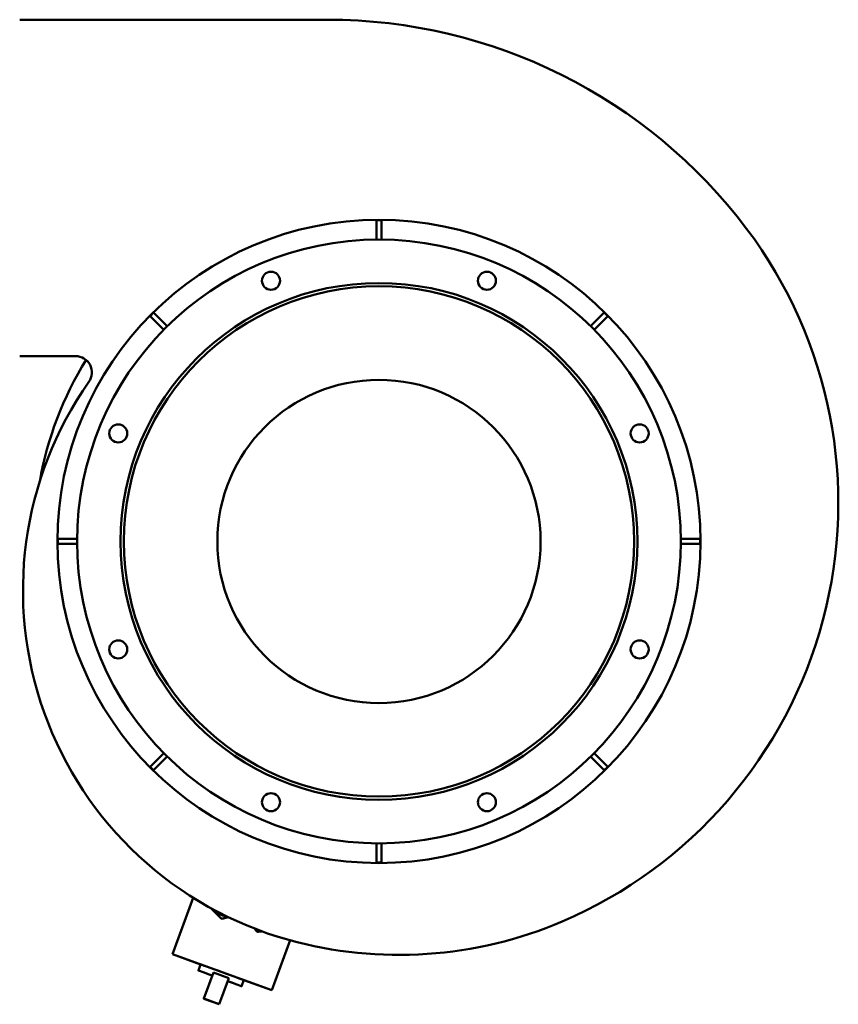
# Model space of a CAD drawing. Header units: millimetres. Extents: x 287 to 1393, y 281 to 906.
# Tile 4 of 4: x 894 to 1393, y 281 to 881. Entities that reach past the tile are written whole.
import ezdxf

# ---------------------------------------------------------------- set-up
doc = ezdxf.new("R2010")
doc.units = ezdxf.units.MM
doc.header["$LTSCALE"] = 4
doc.layers.add('Widoczne (ISO)', color=7, linetype='Continuous', lineweight=50)

msp = doc.modelspace()

# ---------------------------------------------------------------- linework, layer by layer
at = {"layer": 'Widoczne (ISO)'}
for p, q in [((893.89, 881.38), (1081.48, 881.38)), ((1111.39, 759.13), (1111.39, 747.38)), ((1111.39, 759.13), (1114.39, 759.13)), ((1114.39, 747.38), (1114.39, 759.13)), ((973.41, 700.74), (975.54, 702.86)), ((983.85, 694.55), (975.54, 702.86)), ((1250.25, 702.86), (1241.93, 694.55)), ((1250.25, 702.86), (1252.37, 700.74)), ((973.41, 700.74), (981.73, 692.43)), ((1244.05, 692.43), (1252.37, 700.74)), ((927.89, 676.38), (893.89, 676.38)), ((928.9, 564.88), (917.14, 564.88)), ((917.14, 561.88), (917.14, 564.88)), ((1308.64, 564.88), (1296.88, 564.88)), ((1308.64, 564.88), (1308.64, 561.88)), ((917.14, 561.88), (928.9, 561.88)), ((1296.88, 561.88), (1308.64, 561.88)), ((981.73, 434.34), (973.41, 426.03)), ((975.54, 423.91), (983.85, 432.22)), ((1241.93, 432.22), (1250.25, 423.91)), ((1252.37, 426.03), (1244.05, 434.34)), ((975.54, 423.91), (973.41, 426.03)), ((1252.37, 426.03), (1250.25, 423.91)), ((1111.39, 379.39), (1111.39, 367.63)), ((1114.39, 367.63), (1114.39, 379.39)), ((1114.39, 367.63), (1111.39, 367.63)), ((999.55, 346.26), (987.04, 311.91)), ((1016.46, 333.71), (1010.6, 339.77)), ((1016.46, 333.71), (1010.61, 339.77)), ((1016.46, 333.71), (1010.62, 339.76)), ((1016.46, 333.71), (1016.46, 333.72)), ((1017.29, 333.47), (1016.46, 333.71)), ((1017.29, 333.47), (1016.46, 333.71)), ((1017.29, 333.47), (1016.46, 333.71)), ((1016.46, 333.71), (1016.46, 333.71)), ((1021.03, 334.41), (1017.29, 333.47)), ((1021.03, 334.4), (1017.29, 333.47)), ((1021.03, 334.4), (1017.29, 333.47)), ((1017.29, 333.47), (1017.29, 333.48)), ((1017.29, 333.47), (1017.29, 333.47)), ((1038.23, 325.87), (1037.11, 327.43)), ((1038.23, 325.86), (1037.11, 327.43)), ((1038.23, 325.87), (1037.12, 327.43)), ((1038.23, 325.87), (1038.23, 325.87)), ((1039.02, 325.51), (1038.23, 325.87)), ((1038.23, 325.86), (1038.23, 325.87)), ((1039.01, 325.51), (1038.23, 325.87)), ((1039.01, 325.5), (1038.23, 325.86)), ((1041.6, 325.75), (1039.01, 325.51)), ((1041.6, 325.75), (1039.01, 325.5)), ((1039.01, 325.5), (1039.01, 325.51)), ((1041.59, 325.75), (1039.02, 325.51)), ((1039.02, 325.51), (1039.02, 325.51)), ((1058.74, 320.31), (1047.65, 289.84)), ((987.03, 311.87), (987.04, 311.91)), ((1004.18, 305.63), (987.03, 311.87)), ((987.04, 311.91), (1047.65, 289.84)), ((1004.18, 305.65), (1002.82, 301.89)), ((1011.96, 300.7), (1006.15, 284.73)), ((1021.36, 297.28), (1011.96, 300.7)), ((1021.36, 297.28), (1015.54, 281.31)), ((1030.5, 296.07), (1029.13, 292.31)), ((1047.64, 289.81), (1030.49, 296.05)), ((1047.65, 289.84), (1047.64, 289.81)), ((1006.14, 284.71), (1006.15, 284.73)), ((1010.84, 283), (1006.14, 284.71)), ((1006.15, 284.73), (1015.54, 281.31)), ((1015.54, 281.29), (1010.84, 283)), ((1015.54, 281.31), (1015.54, 281.29))]:
    msp.add_line(p, q, dxfattribs=at)
for centre, radius in [((1112.89, 563.38), 196), ((1112.89, 563.38), 184), ((1047.07, 722.29), 5.5), ((1178.71, 722.29), 5.5), ((1112.89, 563.38), 157.5), ((1112.89, 563.38), 155.5), ((1112.89, 563.38), 98.5), ((953.98, 629.2), 5.5), ((1271.8, 629.2), 5.5), ((953.98, 497.56), 5.5), ((1271.8, 497.56), 5.5), ((1047.07, 404.48), 5.5), ((1178.71, 404.48), 5.5)]:
    msp.add_circle(centre, radius, dxfattribs=at)
for centre, radius, start, end in [((1081.48, 561.45), 319.93, 36.99312, 90), ((1115.3, 586.93), 277.59, 293.18978, 36.99312), ((1112.89, 563.38), 210, 148.21692, 169.97038), ((927.89, 666.38), 10, 324.9061, 90), ((1116.93, 533.56), 221.04, 144.9061, 254.50088), ((1125.27, 563.65), 252.26, 254.50088, 293.18978)]:
    msp.add_arc(centre, radius, start, end, dxfattribs=at)
for centre, major_axis, ratio, start_param, end_param in [((1020.31, 345.57), (-9.87, 3.59), 1, 1.036536, 1.853687), ((1016.87, 333.59), (-11.98, 3.44), 0.000552, 4.677589, 4.747112), ((1038.62, 325.69), (-11.33, 5.18), 0.000552, 4.677672, 4.747195), ((1015.97, 297.1), (-13.16, 4.79), 0.000553, 5.077596, 7.488774), ((1017.34, 300.86), (-13.16, 4.79), 0.000553, 3.141593, 6.283185), ((1015.97, 297.1), (13.16, -4.79), 0.000553, 5.077596, 7.488774)]:
    msp.add_ellipse(centre, major_axis=major_axis, ratio=ratio, start_param=start_param, end_param=end_param, dxfattribs=at)
for points, weights in [([(1016.46, 333.72), (1013.4, 336.89), (1010.64, 339.75)], [1.05441349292, 1.15625776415, 1.10979547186]), ([(1021.02, 334.41), (1019.26, 333.97), (1017.29, 333.48)], [1.11513841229, 1.09896758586, 1.05441349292]), ([(1038.23, 325.87), (1037.66, 326.67), (1037.13, 327.43)], [1.05441349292, 1.07558274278, 1.0903443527]), ([(1041.58, 325.76), (1040.35, 325.64), (1039.02, 325.51)], [1.10045467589, 1.08347001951, 1.05441349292])]:
    msp.add_rational_spline(points, weights, degree=2, dxfattribs=at)

doc.saveas('drawing.dxf')
